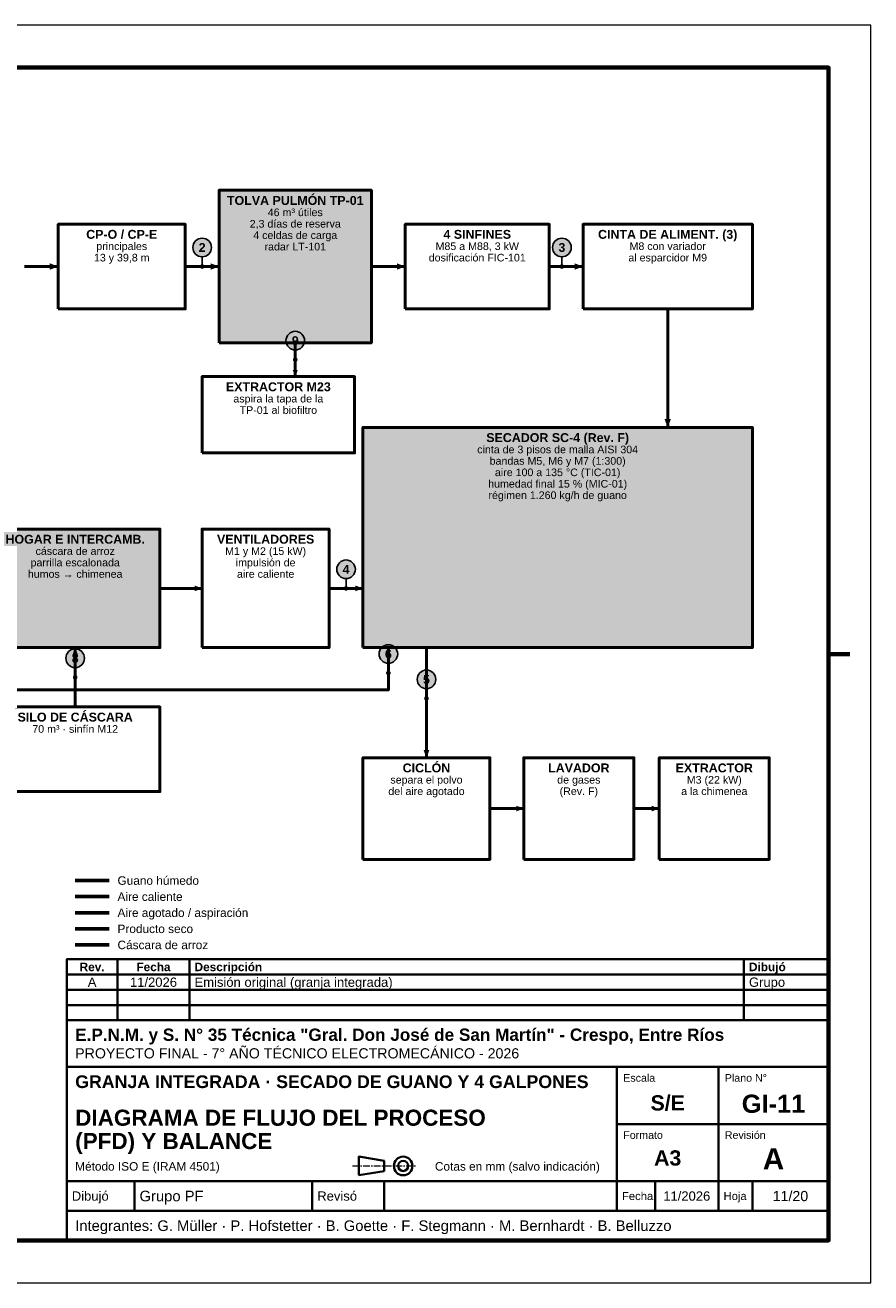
# Model space of a CAD drawing. Header units: millimetres. Extents: x 0 to 420, y 0 to 297.
# Tile 2 of 2: x 220 to 420, y 0 to 297. Entities that reach past the tile are written whole.
import ezdxf
from ezdxf.enums import TextEntityAlignment as Align

# ---------------------------------------------------------------- set-up
doc = ezdxf.new("R2010")
doc.units = ezdxf.units.MM
doc.header["$LTSCALE"] = 0.5
doc.linetypes.add('CENTER', pattern=[5.08, 3.175, -0.635, 0.635, -0.635])
for name, color, linetype, lineweight in [('CONTORNO', 7, 'CONTINUOUS', 50), ('COTAS', 7, 'CONTINUOUS', 25), ('EJES', 1, 'CENTER', 18), ('HOJA', 8, 'CONTINUOUS', 13), ('RECUADRO', 7, 'CONTINUOUS', 70), ('RELLENO', 9, 'CONTINUOUS', 13), ('ROTULO', 7, 'CONTINUOUS', 35), ('TEXTO', 7, 'CONTINUOUS', 25)]:
    doc.layers.add(name, color=color, linetype=linetype, lineweight=lineweight)
doc.styles.add('NEGRITA', font='arialbd.ttf')
doc.styles.get("Standard").update_dxf_attribs({"font": 'arial.ttf'})

msp = doc.modelspace()

# ---------------------------------------------------------------- hatches: boundary and pattern name
at = {"layer": 'CONTORNO', "true_color": 0x8b5a2b}
for points in [[(228, 240), (226, 240.76), (226, 239.24)], [(266, 240), (264, 240.76), (264, 239.24)], [(310, 240), (308, 240.76), (308, 239.24)], [(352, 240), (350, 240.76), (350, 239.24)], [(372, 202), (372.76, 204), (371.24, 204)]]:
    msp.add_hatch(color=7, dxfattribs=at).paths.add_polyline_path(points)
at = {"layer": 'CONTORNO', "true_color": 0x2e8b57}
for points in [[(284, 214), (284.61, 215.6), (283.39, 215.6)], [(315, 124), (315.68, 125.8), (314.32, 125.8)], [(338, 112), (336.2, 112.68), (336.2, 111.32)], [(370, 112), (368.2, 112.68), (368.2, 111.32)]]:
    msp.add_hatch(color=7, dxfattribs=at).paths.add_polyline_path(points)
at = {"layer": 'CONTORNO', "true_color": 0xd62828}
for points in [[(262, 164), (260.2, 164.68), (260.2, 163.32)], [(300, 164), (298.2, 164.68), (298.2, 163.32)]]:
    msp.add_hatch(color=7, dxfattribs=at).paths.add_polyline_path(points)
at = {"layer": 'CONTORNO', "true_color": 0xc88228}
msp.add_hatch(color=7, dxfattribs=at).paths.add_polyline_path([(232, 150), (231.32, 148.2), (232.68, 148.2)])
at = {"layer": 'COTAS'}
h = msp.add_hatch(color=7, dxfattribs=at)
edge = h.paths.add_edge_path()
edge.add_arc((262, 240), 0.55, 0, 360)
h = msp.add_hatch(color=7, dxfattribs=at)
edge = h.paths.add_edge_path()
edge.add_arc((347, 240), 0.55, 0, 360)
h = msp.add_hatch(color=7, dxfattribs=at)
edge = h.paths.add_edge_path()
edge.add_arc((284, 218), 0.55, 0, 360)
h = msp.add_hatch(color=7, dxfattribs=at)
edge = h.paths.add_edge_path()
edge.add_arc((296, 164), 0.55, 0, 360)
h = msp.add_hatch(color=7, dxfattribs=at)
edge = h.paths.add_edge_path()
edge.add_arc((232, 143), 0.55, 0, 360)
h = msp.add_hatch(color=7, dxfattribs=at)
edge = h.paths.add_edge_path()
edge.add_arc((306, 144), 0.55, 0, 360)
h = msp.add_hatch(color=7, dxfattribs=at)
edge = h.paths.add_edge_path()
edge.add_arc((315, 138), 0.55, 0, 360)
at = {"layer": 'RELLENO', "true_color": 0xe6c8b4}
msp.add_hatch(color=7, dxfattribs=at).paths.add_polyline_path([(266, 222), (302, 222), (302, 258), (266, 258)])
at = {"layer": 'RELLENO', "true_color": 0xffffff}
h = msp.add_hatch(color=7, dxfattribs=at)
edge = h.paths.add_edge_path()
edge.add_arc((262, 244.5), 2.2, 0, 360)
h = msp.add_hatch(color=7, dxfattribs=at)
edge = h.paths.add_edge_path()
edge.add_arc((347, 244.5), 2.2, 0, 360)
h = msp.add_hatch(color=7, dxfattribs=at)
edge = h.paths.add_edge_path()
edge.add_arc((284, 222.5), 2.2, 0, 360)
at = {"layer": 'RELLENO', "true_color": 0xcddcf0}
msp.add_hatch(color=7, dxfattribs=at).paths.add_polyline_path([(300, 150), (392, 150), (392, 202), (300, 202)])
at = {"layer": 'RELLENO', "true_color": 0xfae1d2}
msp.add_hatch(color=7, dxfattribs=at).paths.add_polyline_path([(212, 150), (252, 150), (252, 178), (212, 178)])
at = {"layer": 'RELLENO', "true_color": 0xffffff}
h = msp.add_hatch(color=7, dxfattribs=at)
edge = h.paths.add_edge_path()
edge.add_arc((296, 168.5), 2.2, 0, 360)
h = msp.add_hatch(color=7, dxfattribs=at)
edge = h.paths.add_edge_path()
edge.add_arc((232, 147.5), 2.2, 0, 360)
h = msp.add_hatch(color=7, dxfattribs=at)
edge = h.paths.add_edge_path()
edge.add_arc((306, 148.5), 2.2, 0, 360)
h = msp.add_hatch(color=7, dxfattribs=at)
edge = h.paths.add_edge_path()
edge.add_arc((315, 142.5), 2.2, 0, 360)

# ---------------------------------------------------------------- linework, layer by layer
at = {"layer": 'CONTORNO', "true_color": 0x8b5a2b}
for p, q in [((220, 240), (228, 240)), ((258, 240), (266, 240)), ((302, 240), (310, 240)), ((344, 240), (352, 240)), ((372, 210), (372, 202))]:
    msp.add_line(p, q, dxfattribs=at)
at = {"layer": 'CONTORNO', "true_color": 0x2e8b57}
for p, q in [((284, 222), (284, 214)), ((315, 150), (315, 124)), ((330, 112), (338, 112)), ((364, 112), (370, 112))]:
    msp.add_line(p, q, dxfattribs=at)
at = {"layer": 'CONTORNO', "true_color": 0xd62828}
for p, q in [((252, 164), (262, 164)), ((292, 164), (300, 164))]:
    msp.add_line(p, q, dxfattribs=at)
at = {"layer": 'CONTORNO', "true_color": 0xc88228}
msp.add_line((232, 136), (232, 150), dxfattribs=at)
at = {"layer": 'CONTORNO', "lineweight": 60, "true_color": 0x8b5a2b}
msp.add_line((232, 95), (240, 95), dxfattribs=at)
at = {"layer": 'CONTORNO', "lineweight": 60, "true_color": 0xd62828}
msp.add_line((232, 91.2), (240, 91.2), dxfattribs=at)
at = {"layer": 'CONTORNO', "lineweight": 60, "true_color": 0x2e8b57}
msp.add_line((232, 87.4), (240, 87.4), dxfattribs=at)
at = {"layer": 'CONTORNO', "lineweight": 60, "true_color": 0x0b8a43}
msp.add_line((232, 83.6), (240, 83.6), dxfattribs=at)
at = {"layer": 'CONTORNO', "lineweight": 60, "true_color": 0xc88228}
msp.add_line((232, 79.8), (240, 79.8), dxfattribs=at)
at = {"layer": 'CONTORNO'}
for points in [[(266, 222), (302, 222), (302, 258), (266, 258)], [(228, 230), (258, 230), (258, 250), (228, 250)], [(310, 230), (344, 230), (344, 250), (310, 250)], [(352, 230), (392, 230), (392, 250), (352, 250)], [(262, 196), (298, 196), (298, 214), (262, 214)], [(300, 150), (392, 150), (392, 202), (300, 202)], [(212, 150), (252, 150), (252, 178), (212, 178)], [(262, 150), (292, 150), (292, 178), (262, 178)], [(212, 116), (252, 116), (252, 136), (212, 136)], [(300, 100), (330, 100), (330, 124), (300, 124)], [(338, 100), (364, 100), (364, 124), (338, 124)], [(370, 100), (396, 100), (396, 124), (370, 124)]]:
    msp.add_lwpolyline(points, close=True, dxfattribs=at)
at = {"layer": 'CONTORNO', "true_color": 0x8b5a2b}
msp.add_lwpolyline([(372, 230), (372, 210)], dxfattribs=at)
at = {"layer": 'CONTORNO', "true_color": 0x0b8a43}
msp.add_lwpolyline([(306, 150), (306, 140), (46, 140)], dxfattribs=at)
at = {"layer": 'COTAS'}
for p, q in [((262, 242.3), (262, 240)), ((347, 242.3), (347, 240)), ((284, 220.3), (284, 218)), ((296, 166.3), (296, 164)), ((306, 146.3), (306, 144)), ((232, 145.3), (232, 143)), ((315, 140.3), (315, 138))]:
    msp.add_line(p, q, dxfattribs=at)
for centre in [(262, 244.5), (347, 244.5), (284, 222.5), (296, 168.5), (232, 147.5), (306, 148.5), (315, 142.5)]:
    msp.add_circle(centre, 2.2, dxfattribs=at)
at = {"layer": 'EJES'}
msp.add_line((297.5, 27.6), (312.5, 27.6), dxfattribs=at)
at = {"layer": 'HOJA'}
msp.add_lwpolyline([(0, 0), (420, 0), (420, 297), (0, 297)], close=True, dxfattribs=at)
at = {"layer": 'RECUADRO'}
msp.add_line((415, 148.5), (410, 148.5), dxfattribs=at)
msp.add_lwpolyline([(20, 10), (410, 10), (410, 287), (20, 287)], close=True, dxfattribs=at)
at = {"layer": 'ROTULO'}
for p, q in [((242, 72.8), (242, 76.4)), ((259, 72.8), (259, 76.4)), ((390, 72.8), (390, 76.4)), ((242, 69.2), (242, 72.8)), ((259, 69.2), (259, 72.8)), ((390, 69.2), (390, 72.8)), ((242, 65.6), (242, 69.2)), ((259, 65.6), (259, 69.2)), ((390, 65.6), (390, 69.2)), ((242, 62), (242, 65.6)), ((259, 62), (259, 65.6)), ((390, 62), (390, 65.6)), ((230, 62), (410, 62)), ((230, 10), (230, 62)), ((230, 51), (410, 51)), ((360, 24), (360, 51)), ((384, 24), (384, 51)), ((360, 37.5), (410, 37.5)), ((230, 24), (410, 24)), ((246, 17), (246, 24)), ((288, 17), (288, 24)), ((305, 17), (305, 24)), ((360, 17), (360, 24)), ((369, 17), (369, 24)), ((384, 17), (384, 24)), ((392, 17), (392, 24)), ((230, 17), (410, 17))]:
    msp.add_line(p, q, dxfattribs=at)
for points in [[(230, 72.8), (410, 72.8), (410, 76.4), (230, 76.4)], [(230, 69.2), (410, 69.2), (410, 72.8), (230, 72.8)], [(230, 65.6), (410, 65.6), (410, 69.2), (230, 69.2)], [(230, 62), (410, 62), (410, 65.6), (230, 65.6)], [(299, 25.4), (305, 26.4), (305, 28.8), (299, 29.8)]]:
    msp.add_lwpolyline(points, close=True, dxfattribs=at)
for radius in [2.2, 1.2]:
    msp.add_circle((309.5, 27.6), radius, dxfattribs=at)

# ---------------------------------------------------------------- texts
at = {"layer": 'COTAS', "style": 'NEGRITA'}
for s, p in [('2', (262, 244.5)), ('3', (347, 244.5)), ('9', (284, 222.5)), ('4', (296, 168.5)), ('8', (232, 147.5)), ('6', (306, 148.5)), ('5', (315, 142.5))]:
    msp.add_text(s, height=2.09, dxfattribs=at).set_placement(p, align=Align.MIDDLE_CENTER)
at = {"layer": 'ROTULO', "style": 'NEGRITA'}
for s, height, p in [('Rev.', 2, (236, 74.6)), ('Fecha', 2, (250.5, 74.6)), ('S/E', 3.6, (372, 42.5)), ('GI-11', 4.3, (397, 42.3)), ('A3', 3.6, (372, 29.5)), ('A', 5, (397, 29.3))]:
    msp.add_text(s, height=height, dxfattribs=at).set_placement(p, align=Align.MIDDLE_CENTER)
for s, height, p in [('Descripción', 2, (260.2, 74.6)), ('Dibujó', 2, (391.2, 74.6)), ('E.P.N.M. y S. N° 35 Técnica "Gral. Don José de San Martín" - Crespo, Entre Ríos', 2.9, (232, 58.6)), ('GRANJA INTEGRADA · SECADO DE GUANO Y 4 GALPONES', 3, (232, 47.5)), ('DIAGRAMA DE FLUJO DEL PROCESO', 3.8, (232, 39)), ('(PFD) Y BALANCE', 3.8, (232, 33.49))]:
    msp.add_text(s, height=height, dxfattribs=at).set_placement(p, align=Align.MIDDLE_LEFT)
at = {"layer": 'ROTULO'}
for s, height, p in [('A', 2.2, (236, 71)), ('11/2026', 2.2, (250.5, 71)), ('11/2026', 2.2, (376.5, 20.5)), ('11/20', 2.4, (401, 20.5))]:
    msp.add_text(s, height=height, dxfattribs=at).set_placement(p, align=Align.MIDDLE_CENTER)
for s, height, p in [('Emisión original (granja integrada)', 2.2, (260.2, 71)), ('Grupo', 2.2, (391.2, 71)), ('PROYECTO FINAL - 7° AÑO TÉCNICO ELECTROMECÁNICO - 2026', 2.4, (232, 54.2)), ('Método ISO E (IRAM 4501)', 2, (232, 27.5)), ('Cotas en mm (salvo indicación)', 2, (317, 27.5)), ('Dibujó', 2.2, (231.2, 20.5)), ('Grupo PF', 2.5, (247.2, 20.5)), ('Revisó', 2.2, (289.2, 20.5)), ('Fecha', 1.9, (361.2, 20.5)), ('Hoja', 1.9, (385.2, 20.5)), ('Integrantes: G. Müller · P. Hofstetter · B. Goette · F. Stegmann · M. Bernhardt · B. Belluzzo', 2.5, (232, 13.5))]:
    msp.add_text(s, height=height, dxfattribs=at).set_placement(p, align=Align.MIDDLE_LEFT)
for s, p in [('Escala', (361.5, 49.3)), ('Plano N°', (385.5, 49.3)), ('Formato', (361.5, 35.8)), ('Revisión', (385.5, 35.8))]:
    msp.add_text(s, height=1.8, dxfattribs=at).set_placement(p, align=Align.TOP_LEFT)
at = {"layer": 'TEXTO', "style": 'NEGRITA'}
for s, p in [('TOLVA PULMÓN TP-01', (284, 255.6)), ('CP-O / CP-E', (243, 247.6)), ('4 SINFINES', (327, 247.6)), ('CINTA DE ALIMENT. (3)', (372, 247.6)), ('EXTRACTOR M23', (280, 211.6)), ('SECADOR SC-4 (Rev. F)', (346, 199.6)), ('HOGAR E INTERCAMB.', (232, 175.6)), ('VENTILADORES', (277, 175.6)), ('SILO DE CÁSCARA', (232, 133.6)), ('CICLÓN', (315, 121.6)), ('LAVADOR', (351, 121.6)), ('EXTRACTOR', (383, 121.6))]:
    msp.add_text(s, height=2.1, dxfattribs=at).set_placement(p, align=Align.MIDDLE_CENTER)
at = {"layer": 'TEXTO'}
for s, p in [('46 m³ útiles', (284, 252.8)), ('2,3 días de reserva', (284, 250.1)), ('4 celdas de carga', (284, 247.4)), ('principales', (243, 244.8)), ('radar LT-101', (284, 244.7)), ('M85 a M88, 3 kW', (327, 244.8)), ('M8 con variador', (372, 244.8)), ('13 y 39,8 m', (243, 242.1)), ('dosificación FIC-101', (327, 242.1)), ('al esparcidor M9', (372, 242.1)), ('aspira la tapa de la', (280, 208.8)), ('TP-01 al biofiltro', (280, 206.1)), ('cinta de 3 pisos de malla AISI 304', (346, 196.8)), ('bandas M5, M6 y M7 (1:300)', (346, 194.1)), ('aire 100 a 135 °C (TIC-01)', (346, 191.4)), ('régimen 1.260 kg/h de guano', (346, 186)), ('humedad final 15 % (MIC-01)', (346, 188.7)), ('cáscara de arroz', (232, 172.8)), ('M1 y M2 (15 kW)', (277, 172.8)), ('parrilla escalonada', (232, 170.1)), ('impulsión de', (277, 170.1)), ('humos → chimenea', (232, 167.4)), ('aire caliente', (277, 167.4)), ('70 m³ · sinfín M12', (232, 130.8)), ('separa el polvo', (315, 118.8)), ('de gases', (351, 118.8)), ('M3 (22 kW)', (383, 118.8)), ('del aire agotado', (315, 116.1)), ('(Rev. F)', (351, 116.1)), ('a la chimenea', (383, 116.1))]:
    msp.add_text(s, height=1.8, dxfattribs=at).set_placement(p, align=Align.MIDDLE_CENTER)
for s, p in [('Guano húmedo', (242, 95)), ('Aire caliente', (242, 91.2)), ('Aire agotado / aspiración', (242, 87.4)), ('Producto seco', (242, 83.6)), ('Cáscara de arroz', (242, 79.8))]:
    msp.add_text(s, height=2, dxfattribs=at).set_placement(p, align=Align.MIDDLE_LEFT)

doc.saveas('drawing.dxf')
